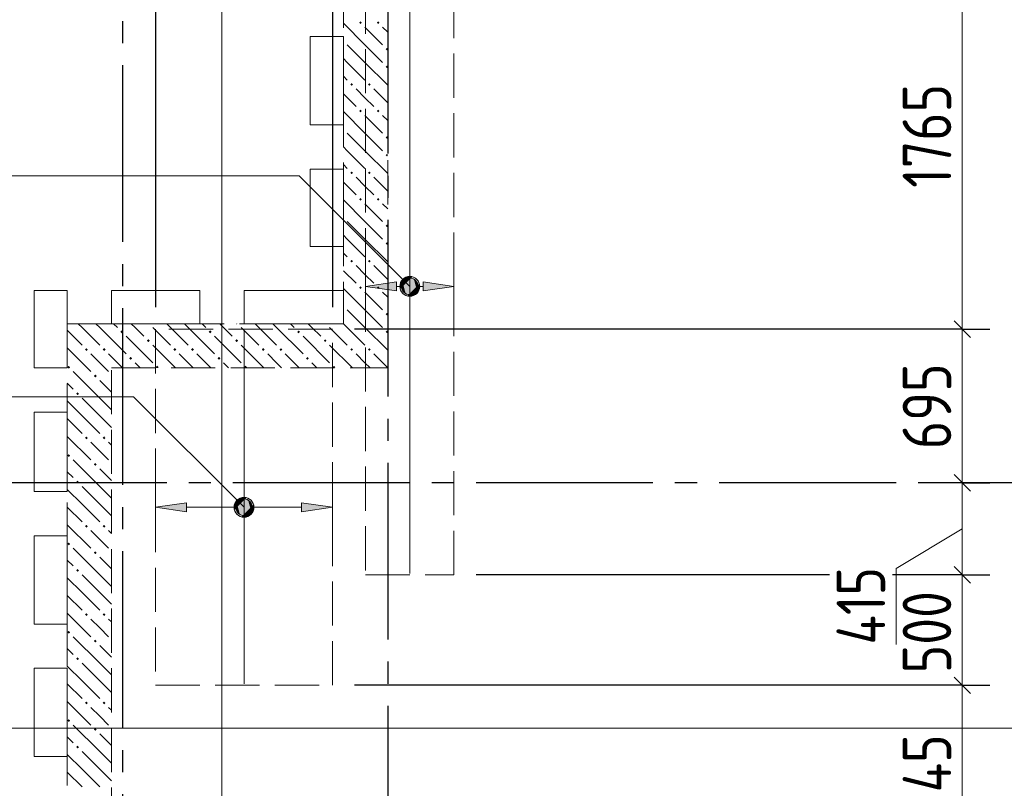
# Model space of a CAD drawing. Header units: millimetres. Extents: x 0 to 43617, y 0 to 59400.
# Tile 29 of 41: x 7459 to 11914, y 40947 to 44426. Entities that reach past the tile are written whole.
import ezdxf

# ---------------------------------------------------------------- set-up
doc = ezdxf.new("R2010")
doc.units = ezdxf.units.MM
doc.linetypes.add('______2', pattern=[270, 200, -70])
doc.linetypes.add('______5', pattern=[1100, 800, -100, 100, -100])
for name, color, linetype, lineweight in [('Standard', 7, 'Continuous', 25), ('ДОП Верх по Х', 7, 'Continuous', 25), ('Оси', 40, '______5', 18), ('Позиционная метка номер позиции', 7, 'Continuous', 13), ('Примечания', 7, 'Continuous', 25)]:
    doc.layers.add(name, color=color, linetype=linetype, lineweight=lineweight)
doc.layers.add('ЖБ Перекрытие верхний уровень', color=7, linetype='Continuous', lineweight=25, true_color=0xe0e0ff)
doc.layers.add('ЖБ Стена верхний уровень', color=7, linetype='Continuous', lineweight=25, true_color=0x006e00)
doc.styles.add('GOST 2.304-81', font='txt')

msp = doc.modelspace()

# ---------------------------------------------------------------- hatches: boundary and pattern name
at = {"layer": 'ДОП Верх по Х', "linetype": 'Continuous', "lineweight": 13, "transparency": 33554687}
for points in [[(9164, 43199), (9024, 43219), (9164, 43239)], [(8214, 42199), (8074, 42219), (8214, 42239)]]:
    msp.add_hatch(color=7, dxfattribs=at).paths.add_polyline_path(points, flags=16)
for points in [[(9191.7, 43200.3), (9191.7, 43237.8), (9186.5, 43219)], [(9191.7, 43237.8), (9205.2, 43186.7), (9205.2, 43251.3)], [(9191.7, 43237.8), (9191.7, 43200.3), (9205.2, 43186.7)], [(9205.2, 43251.3), (9224, 43181.5), (9224, 43256.5)], [(9205.2, 43251.3), (9205.2, 43186.7), (9224, 43181.5)], [(9224, 43256.5), (9224, 43181.5), (9242.7, 43186.7)], [(9224, 43256.5), (9242.7, 43186.7), (9242.7, 43251.3)], [(9242.7, 43251.3), (9242.7, 43186.7), (9256.2, 43200.3)], [(9242.7, 43251.3), (9256.2, 43200.3), (9256.2, 43237.8)], [(9256.2, 43237.8), (9256.2, 43200.3), (9261.5, 43219)], [(9284, 43199), (9424, 43219), (9284, 43239)], [(8441.7, 42200.3), (8441.7, 42237.8), (8436.5, 42219)], [(8441.7, 42237.8), (8455.2, 42186.7), (8455.2, 42251.3)], [(8441.7, 42237.8), (8441.7, 42200.3), (8455.2, 42186.7)], [(8455.2, 42251.3), (8474, 42181.5), (8474, 42256.5)], [(8455.2, 42251.3), (8455.2, 42186.7), (8474, 42181.5)], [(8474, 42256.5), (8474, 42181.5), (8492.7, 42186.7)], [(8474, 42256.5), (8492.7, 42186.7), (8492.7, 42251.3)], [(8492.7, 42251.3), (8492.7, 42186.7), (8506.2, 42200.3)], [(8492.7, 42251.3), (8506.2, 42200.3), (8506.2, 42237.8)], [(8506.2, 42237.8), (8506.2, 42200.3), (8511.5, 42219)], [(8734, 42199), (8874, 42219), (8734, 42239)]]:
    msp.add_hatch(color=7, dxfattribs=at).paths.add_polyline_path(points)
at = {"layer": 'ЖБ Стена верхний уровень', "linetype": 'Continuous', "lineweight": 18, "transparency": 33554687}
for points in [[(8994.5, 44413.1), (9001, 44419.6), (9007.5, 44413.1), (9001, 44406.6)], [(9074.5, 44413.1), (9081, 44419.6), (9087.5, 44413.1), (9081, 44406.6)], [(8924, 44336.6), (8927.5, 44333.1), (8924, 44329.7)], [(9114.5, 44293.1), (9121, 44299.6), (9124, 44296.6), (9124, 44289.7), (9121, 44286.6)], [(9114.5, 44213.1), (9121, 44219.6), (9124, 44216.6), (9124, 44209.7), (9121, 44206.6)], [(8954.5, 44133.1), (8960.9, 44139.6), (8967.4, 44133.1), (8960.9, 44126.6)], [(9034.5, 44133.1), (9041, 44139.6), (9047.4, 44133.1), (9041, 44126.6)], [(8994.5, 44013.1), (9001, 44019.6), (9007.5, 44013.1), (9001, 44006.6)], [(9074.5, 44013.1), (9081, 44019.6), (9087.5, 44013.1), (9081, 44006.6)], [(8924, 43936.6), (8927.5, 43933.1), (8924, 43929.7)], [(9114.5, 43893.1), (9121, 43899.6), (9124, 43896.6), (9124, 43889.7), (9121, 43886.6)], [(9114.5, 43813.1), (9121, 43819.6), (9124, 43816.6), (9124, 43809.7), (9121, 43806.6)], [(8954.5, 43733.1), (8960.9, 43739.6), (8967.4, 43733.1), (8960.9, 43726.6)], [(9034.5, 43733.1), (9041, 43739.6), (9047.4, 43733.1), (9041, 43726.6)], [(8994.5, 43613.1), (9001, 43619.6), (9007.5, 43613.1), (9001, 43606.6)], [(9074.5, 43613.1), (9081, 43619.6), (9087.5, 43613.1), (9081, 43606.6)], [(8924, 43536.6), (8927.5, 43533.1), (8924, 43529.7)], [(9114.5, 43493.1), (9121, 43499.6), (9124, 43496.6), (9124, 43489.7), (9121, 43486.6)], [(9114.5, 43413.1), (9121, 43419.6), (9124, 43416.6), (9124, 43409.7), (9121, 43406.6)], [(8954.5, 43333.1), (8960.9, 43339.6), (8967.4, 43333.1), (8960.9, 43326.6)], [(9034.5, 43333.1), (9041, 43339.6), (9047.4, 43333.1), (9041, 43326.6)], [(8994.5, 43213.1), (9001, 43219.6), (9007.5, 43213.1), (9001, 43206.6)], [(9074.5, 43213.1), (9081, 43219.6), (9087.5, 43213.1), (9081, 43206.6)], [(8924, 43136.6), (8927.5, 43133.1), (8924, 43129.7)], [(9114.5, 43093.1), (9121, 43099.6), (9124, 43096.6), (9124, 43089.7), (9121, 43086.6)], [(8044.3, 43050), (8041, 43046.6), (8037.6, 43050)], [(8444.3, 43050), (8441, 43046.6), (8437.6, 43050)], [(8844.3, 43050), (8841, 43046.6), (8837.6, 43050)], [(7914.5, 43013.1), (7921, 43019.6), (7927.5, 43013.1), (7921, 43006.6)], [(8314.5, 43013.1), (8321, 43019.6), (8327.5, 43013.1), (8321, 43006.6)], [(8714.5, 43013.1), (8721, 43019.6), (8727.5, 43013.1), (8721, 43006.6)], [(9114.5, 43013.1), (9121, 43019.6), (9124, 43016.6), (9124, 43009.7), (9121, 43006.6)], [(8034.5, 42973.1), (8041, 42979.6), (8047.4, 42973.1), (8041, 42966.6)], [(8434.5, 42973.1), (8441, 42979.6), (8447.4, 42973.1), (8441, 42966.6)], [(8834.5, 42973.1), (8841, 42979.6), (8847.4, 42973.1), (8841, 42966.6)], [(7754.5, 42933.1), (7760.9, 42939.6), (7767.4, 42933.1), (7760.9, 42926.6)], [(7834.5, 42933.1), (7841, 42939.6), (7847.4, 42933.1), (7841, 42926.6)], [(8154.5, 42933.1), (8160.9, 42939.6), (8167.4, 42933.1), (8160.9, 42926.6)], [(8234.5, 42933.1), (8241, 42939.6), (8247.4, 42933.1), (8241, 42926.6)], [(8554.5, 42933.1), (8560.9, 42939.6), (8567.4, 42933.1), (8560.9, 42926.6)], [(8634.5, 42933.1), (8641, 42939.6), (8647.4, 42933.1), (8641, 42926.6)], [(8954.5, 42933.1), (8960.9, 42939.6), (8967.4, 42933.1), (8960.9, 42926.6)], [(9034.5, 42933.1), (9041, 42939.6), (9047.4, 42933.1), (9041, 42926.6)], [(7674.5, 42853.1), (7681, 42859.6), (7687.5, 42853.1), (7681, 42846.6)], [(7954.5, 42893.1), (7960.9, 42899.6), (7967.4, 42893.1), (7960.9, 42886.6)], [(8074.5, 42853.1), (8081, 42859.6), (8087.5, 42853.1), (8084.3, 42850), (8077.6, 42850)], [(8354.5, 42893.1), (8360.9, 42899.6), (8367.4, 42893.1), (8360.9, 42886.6)], [(8474.5, 42853.1), (8481, 42859.6), (8487.5, 42853.1), (8484.3, 42850), (8477.6, 42850)], [(8754.5, 42893.1), (8760.9, 42899.6), (8767.4, 42893.1), (8760.9, 42886.6)], [(8874.5, 42853.1), (8881, 42859.6), (8887.5, 42853.1), (8884.3, 42850), (8877.6, 42850)], [(7794.5, 42813.1), (7801, 42819.6), (7807.5, 42813.1), (7801, 42806.6)], [(7714.5, 42733.1), (7721, 42739.6), (7727.5, 42733.1), (7721, 42726.6)], [(7754.5, 42533.1), (7760.9, 42539.6), (7767.4, 42533.1), (7760.9, 42526.6)], [(7834.5, 42533.1), (7841, 42539.6), (7847.4, 42533.1), (7841, 42526.6)], [(7674.5, 42453.1), (7681, 42459.6), (7687.5, 42453.1), (7681, 42446.6)], [(7794.5, 42413.1), (7801, 42419.6), (7807.5, 42413.1), (7801, 42406.6)], [(7714.5, 42333.1), (7721, 42339.6), (7727.5, 42333.1), (7721, 42326.6)], [(7754.5, 42133.1), (7760.9, 42139.6), (7767.4, 42133.1), (7760.9, 42126.6)], [(7834.5, 42133.1), (7841, 42139.6), (7847.4, 42133.1), (7841, 42126.6)], [(7674.5, 42053.1), (7681, 42059.6), (7687.5, 42053.1), (7681, 42046.6)], [(7794.5, 42013.1), (7801, 42019.6), (7807.5, 42013.1), (7801, 42006.6)], [(7714.5, 41933.1), (7721, 41939.6), (7727.5, 41933.1), (7721, 41926.6)], [(7754.5, 41733.1), (7760.9, 41739.6), (7767.4, 41733.1), (7760.9, 41726.6)], [(7834.5, 41733.1), (7841, 41739.6), (7847.4, 41733.1), (7841, 41726.6)], [(7674.5, 41653.1), (7681, 41659.6), (7687.5, 41653.1), (7681, 41646.6)], [(7794.5, 41613.1), (7801, 41619.6), (7807.5, 41613.1), (7801, 41606.6)], [(7714.5, 41533.1), (7721, 41539.6), (7727.5, 41533.1), (7721, 41526.6)], [(7754.5, 41333.1), (7760.9, 41339.6), (7767.4, 41333.1), (7760.9, 41326.6)], [(7834.5, 41333.1), (7841, 41339.6), (7847.4, 41333.1), (7841, 41326.6)], [(7674.5, 41253.1), (7681, 41259.6), (7687.5, 41253.1), (7681, 41246.6)], [(7794.5, 41213.1), (7801, 41219.6), (7807.5, 41213.1), (7801, 41206.6)], [(7714.5, 41133.1), (7721, 41139.6), (7727.5, 41133.1), (7721, 41126.6)]]:
    msp.add_hatch(color=7, dxfattribs=at).paths.add_polyline_path(points, flags=16)
at = {"layer": 'Позиционная метка номер позиции', "linetype": 'Continuous', "lineweight": 13, "transparency": 33554687}
for points in [[(9192.2, 43187.2), (9235.4, 43262.3), (9180.7, 43207.5)], [(9180.7, 43207.5), (9235.4, 43262.3), (9212.5, 43262.3)], [(9180.7, 43207.5), (9212.5, 43262.3), (9180.7, 43230.5)], [(9180.7, 43230.5), (9212.5, 43262.3), (9192.2, 43250.8)], [(9192.2, 43187.2), (9255.8, 43250.8), (9235.4, 43262.3)], [(9212.5, 43175.7), (9255.8, 43250.8), (9192.2, 43187.2)], [(9212.5, 43175.7), (9267.3, 43230.5), (9255.8, 43250.8)], [(9235.4, 43175.7), (9267.3, 43230.5), (9212.5, 43175.7)], [(9235.4, 43175.7), (9267.3, 43207.5), (9267.3, 43230.5)], [(9267.3, 43207.5), (9235.4, 43175.7), (9255.8, 43187.2)], [(8442.2, 42187.2), (8485.5, 42262.3), (8430.7, 42207.5)], [(8430.7, 42207.5), (8485.5, 42262.3), (8462.5, 42262.3)], [(8430.7, 42207.5), (8462.5, 42262.3), (8430.7, 42230.5)], [(8430.7, 42230.5), (8462.5, 42262.3), (8442.2, 42250.8)], [(8442.2, 42187.2), (8505.8, 42250.8), (8485.5, 42262.3)], [(8462.5, 42175.7), (8505.8, 42250.8), (8442.2, 42187.2)], [(8462.5, 42175.7), (8517.3, 42230.5), (8505.8, 42250.8)], [(8485.5, 42175.7), (8517.3, 42230.5), (8462.5, 42175.7)], [(8485.5, 42175.7), (8517.3, 42207.5), (8517.3, 42230.5)], [(8517.3, 42207.5), (8485.5, 42175.7), (8505.8, 42187.2)]]:
    msp.add_hatch(color=7, dxfattribs=at).paths.add_polyline_path(points)

# ---------------------------------------------------------------- linework, layer by layer
at = {"layer": 'Standard', "color": 7, "linetype": 'Continuous', "lineweight": 13, "transparency": 33554687}
for p, q in [((11724, 43025), (11724, 44790)), ((11724, 42330), (11724, 43025)), ((11724, 41913), (11724, 42330)), ((11724, 42121.5), (11425.1, 41941.3)), ((11425.1, 41941.3), (11425.1, 41597.4)), ((11724, 41413), (11724, 41913)), ((11724, 40567), (11724, 41413))]:
    msp.add_line(p, q, dxfattribs=at)
at = {"layer": 'Standard', "color": 7, "linetype": 'Continuous', "lineweight": 25, "transparency": 33554687}
for p, q in [((11761.5, 42987.5), (11686.5, 43062.5)), ((11761.5, 42292.5), (11686.5, 42367.5)), ((11761.5, 41875.5), (11686.5, 41950.5)), ((11761.5, 41375.5), (11686.5, 41450.5))]:
    msp.add_line(p, q, dxfattribs=at)
at = {"layer": 'Standard', "color": 251, "linetype": 'Continuous', "lineweight": -3, "true_color": 0x656565, "transparency": 33554687}
for p, q in [((11724, 43025), (11599, 43025)), ((11724, 43025), (11849, 43025)), ((11724, 42330), (11599, 42330)), ((11724, 42330), (11849, 42330)), ((11724, 42330), (11724, 42330)), ((11123.2, 41913), (9524, 41913)), ((11724, 41913), (11599, 41913)), ((11724, 41913), (11849, 41913)), ((11724, 41413), (11599, 41413)), ((11724, 41413), (11849, 41413))]:
    msp.add_line(p, q, dxfattribs=at)
at = {"layer": 'Standard', "color": 254, "linetype": 'Continuous', "lineweight": 13, "true_color": 0xc4c4ff, "transparency": 33554687}
msp.add_lwpolyline([(8374, 11080), (33142, 11080), (33142, 57288), (8374, 57288), (8374, 11080)], dxfattribs=at)
at = {"layer": 'Standard', "color": 251, "linetype": 'Continuous', "lineweight": -3, "true_color": 0x656565, "transparency": 33554687}
for points in [[(8074, 45690), (8074, 45378), (8074, 45378), (8074, 43125)], [(8874, 45690), (8874, 45504.1), (8874, 45504.1), (8874, 45392), (8874, 45392), (8874, 43125)], [(11724, 43025), (11707, 43025), (11707, 43025), (11707, 43025), (11707, 43025), (11707, 43025), (11707, 43025), (11707, 43025), (11707, 43025), (11707, 43025), (11707, 43025), (11707, 43025), (11707, 43025), (11707, 43025), (11707, 43025), (11707, 43025), (11707, 43025), (11707, 43025), (11707, 43025), (11707, 43025), (11707, 43025), (8974, 43025)], [(11724, 41913), (11707, 41913), (11707, 41913), (11707, 41913), (11707, 41913), (11707, 41913), (11707, 41913), (11707, 41913), (11707, 41913), (11707, 41913), (11707, 41913), (11707, 41913), (11707, 41913), (11707, 41913), (11707, 41913), (11707, 41913), (11707, 41913), (11707, 41913), (11707, 41913), (11707, 41913), (11707, 41913), (11707, 41913), (11707, 41913), (11408.1, 41913)], [(11724, 41413), (11707, 41413), (11707, 41413), (11707, 41413), (11707, 41413), (11707, 41413), (11707, 41413), (11707, 41413), (11707, 41413), (11707, 41413), (11707, 41413), (11707, 41413), (11707, 41413), (11707, 41413), (11707, 41413), (11707, 41413), (11707, 41413), (11707, 41413), (11707, 41413), (11707, 41413), (11707, 41413), (11707, 41413), (11707, 41413), (11707, 41413), (11707, 41413), (11411.4, 41413), (11411.4, 41413), (8974, 41413)]]:
    msp.add_lwpolyline(points, dxfattribs=at)
at = {"layer": 'ДОП Верх по Х', "color": 7, "linetype": 'Continuous', "lineweight": 18, "transparency": 33554687}
for p, q in [((9224, 44827), (9224, 41919)), ((8474, 43018), (8474, 41420))]:
    msp.add_line(p, q, dxfattribs=at)
at = {"layer": 'ДОП Верх по Х', "color": 251, "linetype": 'Continuous', "lineweight": 13, "true_color": 0x494949, "transparency": 33554687}
for p, q in [((9024, 43219), (9024, 43319)), ((9424, 43219), (9424, 43319)), ((9024, 43219), (9164, 43239)), ((9164, 43199), (9024, 43219)), ((9024, 43219), (9024, 43119)), ((9024, 43219), (9024, 43219)), ((9164, 43239), (9164, 43199)), ((9164, 43219), (9194, 43219)), ((9224, 43256.5), (9224, 43256.5)), ((9254, 43219), (9284, 43219)), ((9424, 43219), (9284, 43239)), ((9284, 43239), (9284, 43199)), ((9284, 43199), (9424, 43219)), ((9424, 43219), (9424, 43119)), ((9424, 43219), (9424, 43219)), ((9224, 43181.5), (9224, 43181.5)), ((8074, 42219), (8074, 42319)), ((8874, 42219), (8874, 42319)), ((8074, 42219), (8214, 42239)), ((8214, 42239), (8214, 42199)), ((8474, 42256.5), (8474, 42256.5)), ((8874, 42219), (8734, 42239)), ((8734, 42239), (8734, 42199)), ((8214, 42199), (8074, 42219)), ((8074, 42219), (8074, 42119)), ((8074, 42219), (8074, 42219)), ((8214, 42219), (8444, 42219)), ((8504, 42219), (8734, 42219)), ((8734, 42199), (8874, 42219)), ((8874, 42219), (8874, 42119)), ((8874, 42219), (8874, 42219)), ((8474, 42181.5), (8474, 42181.5))]:
    msp.add_line(p, q, dxfattribs=at)
for centre in [(9224, 43219), (8474, 42219)]:
    msp.add_circle(centre, 37.5, dxfattribs=at)
at = {"layer": 'ЖБ Перекрытие верхний уровень', "color": 7, "linetype": 'Continuous', "lineweight": 18, "transparency": 33554687}
for p, q in [((8774, 44350), (8924, 44350)), ((8774, 43950), (8774, 44350)), ((8924, 44350), (8924, 43950)), ((8924, 43950), (8774, 43950)), ((8774, 43750), (8924, 43750)), ((8774, 43400), (8774, 43750)), ((8924, 43750), (8924, 43400)), ((8924, 43400), (8774, 43400)), ((7524, 43200), (7674, 43200)), ((7524, 42850), (7524, 43200)), ((7674, 43200), (7674, 42850)), ((7874, 43200), (8274, 43200)), ((7874, 43050), (7874, 43200)), ((8274, 43200), (8274, 43050)), ((8474, 43200), (8924, 43200)), ((8474, 43050), (8474, 43200)), ((8924, 43200), (8924, 43050)), ((8274, 43050), (7874, 43050)), ((8924, 43050), (8474, 43050)), ((7674, 42850), (7524, 42850)), ((7524, 42290), (7524, 42650)), ((7524, 42650), (7674, 42650)), ((7674, 42650), (7674, 42290)), ((7674, 42290), (7524, 42290)), ((7524, 42090), (7674, 42090)), ((7524, 41690), (7524, 42090)), ((7674, 42090), (7674, 41690)), ((7674, 41690), (7524, 41690)), ((7524, 41090), (7524, 41490)), ((7524, 41490), (7674, 41490)), ((7674, 41490), (7674, 41090)), ((7674, 41090), (7524, 41090))]:
    msp.add_line(p, q, dxfattribs=at)
at = {"layer": 'ЖБ Стена верхний уровень', "color": 251, "linetype": '______2', "lineweight": 13, "true_color": 0x656565, "transparency": 33554687}
for p, q in [((8924, 49450), (8924, 43050)), ((9124, 43050), (9124, 46150)), ((7874, 43050), (7674, 43050)), ((7674, 43050), (7674, 39130)), ((8924, 43050), (7874, 43050)), ((9124, 42850), (9124, 43050)), ((7874, 42850), (9124, 42850)), ((7874, 39130), (7874, 42850))]:
    msp.add_line(p, q, dxfattribs=at)
at = {"layer": 'ЖБ Стена верхний уровень', "color": 9, "linetype": 'Continuous', "lineweight": 18, "true_color": 0xc7c7c7, "transparency": 33554687}
for p, q in [((9021, 44313.1), (8924, 44410.1)), ((9021, 44393.1), (9101, 44313.1)), ((9101, 44393.1), (9124, 44370.1)), ((8941, 44313.1), (9021, 44233.1)), ((9021, 44313.1), (9101, 44233.1)), ((8941, 44233.1), (8924, 44250.1)), ((8941, 44233.1), (9021, 44153.1)), ((9021, 44233.1), (9124, 44130.1)), ((8924, 44170.1), (8941, 44153.1)), ((9021, 44073.1), (8981, 44113.1)), ((9060.9, 44113.1), (9124, 44050.1)), ((8924, 44090.1), (8981, 44033.1)), ((9060.9, 44033.1), (9021, 44073.1)), ((9021, 43913.1), (8924, 44010.1)), ((9021, 43993.1), (9101, 43913.1)), ((9101, 43993.1), (9124, 43970.1)), ((8941, 43913.1), (9021, 43833.1)), ((9021, 43913.1), (9101, 43833.1)), ((8941, 43833.1), (8924, 43850.1)), ((8941, 43833.1), (9021, 43753.1)), ((9021, 43833.1), (9124, 43730.1)), ((8924, 43770.1), (8941, 43753.1)), ((9021, 43673.1), (8981, 43713.1)), ((9060.9, 43713.1), (9124, 43650.1)), ((8924, 43690.1), (8981, 43633.1)), ((9060.9, 43633.1), (9021, 43673.1)), ((9021, 43513.1), (8924, 43610.1)), ((9021, 43593.1), (9101, 43513.1)), ((9101, 43593.1), (9124, 43570.1)), ((8941, 43513.1), (9021, 43433.1)), ((9021, 43513.1), (9101, 43433.1)), ((8941, 43433.1), (8924, 43450.1)), ((8941, 43433.1), (9021, 43353.1)), ((9021, 43433.1), (9124, 43330.1)), ((8924, 43370.1), (8941, 43353.1)), ((9021, 43273.1), (8981, 43313.1)), ((9060.9, 43313.1), (9124, 43250.1)), ((8924, 43290.1), (8981, 43233.1)), ((9060.9, 43233.1), (9021, 43273.1)), ((9021, 43113.1), (8924, 43210.1)), ((9021, 43193.1), (9101, 43113.1)), ((9101, 43193.1), (9124, 43170.1)), ((8941, 43113.1), (9004.1, 43050)), ((9021, 43113.1), (9084.1, 43050)), ((7741, 43033.1), (7724.1, 43050)), ((7804.1, 43050), (7821, 43033.1)), ((7884.1, 43050), (7901, 43033.1)), ((7981, 43033.1), (7964.1, 43050)), ((8141, 43033.1), (8124.1, 43050)), ((8204.1, 43050), (8221, 43033.1)), ((8284.1, 43050), (8301, 43033.1)), ((8381, 43033.1), (8364.1, 43050)), ((8541, 43033.1), (8524.1, 43050)), ((8604.1, 43050), (8621, 43033.1)), ((8684.1, 43050), (8701, 43033.1)), ((8781, 43033.1), (8764.1, 43050)), ((8924.1, 43050), (8924, 43050.1)), ((8941, 43033.1), (8924.1, 43050)), ((9004.1, 43050), (9021, 43033.1)), ((9084.1, 43050), (9101, 43033.1)), ((7674, 43020.1), (7741, 42953.1)), ((7741, 43033.1), (7821, 42953.1)), ((7821, 43033.1), (7874, 42980.1)), ((7941, 42993.1), (8060.9, 42873.1)), ((8021, 42993.1), (7981, 43033.1)), ((8060.9, 43033.1), (8141, 42953.1)), ((8141, 43033.1), (8221, 42953.1)), ((8221, 43033.1), (8341, 42913.1)), ((8341, 42993.1), (8460.9, 42873.1)), ((8421, 42993.1), (8381, 43033.1)), ((8460.9, 43033.1), (8541, 42953.1)), ((8541, 43033.1), (8621, 42953.1)), ((8621, 43033.1), (8741, 42913.1)), ((8741, 42993.1), (8860.9, 42873.1)), ((8821, 42993.1), (8781, 43033.1)), ((8860.9, 43033.1), (8941, 42953.1)), ((8941, 43033.1), (9021, 42953.1)), ((9021, 43033.1), (9124, 42930.1)), ((7874, 42980.1), (7941, 42913.1)), ((8060.9, 42953.1), (8164.1, 42850)), ((8460.9, 42953.1), (8564.1, 42850)), ((8860.9, 42953.1), (8964.1, 42850)), ((7674, 42940.1), (7781, 42833.1)), ((7821, 42873.1), (7781, 42913.1)), ((7860.9, 42913.1), (7874, 42900.1)), ((8221, 42873.1), (8181, 42913.1)), ((8260.9, 42913.1), (8324.1, 42850)), ((8621, 42873.1), (8581, 42913.1)), ((8660.9, 42913.1), (8724.1, 42850)), ((9021, 42873.1), (8981, 42913.1)), ((9060.9, 42913.1), (9124, 42850.1)), ((7860.9, 42833.1), (7821, 42873.1)), ((7874, 42900.1), (7924.1, 42850)), ((7981, 42873.1), (8004.1, 42850)), ((8244.1, 42850), (8221, 42873.1)), ((8381, 42873.1), (8404.1, 42850)), ((8644.1, 42850), (8621, 42873.1)), ((8781, 42873.1), (8804.1, 42850)), ((9044.1, 42850), (9021, 42873.1)), ((7821, 42713.1), (7701, 42833.1)), ((7674, 42780.1), (7701, 42753.1)), ((7821, 42793.1), (7874, 42740.1)), ((7741, 42633.1), (7674, 42700.1)), ((7741, 42713.1), (7821, 42633.1)), ((7821, 42713.1), (7874, 42660.1)), ((7674, 42620.1), (7741, 42553.1)), ((7741, 42633.1), (7821, 42553.1)), ((7821, 42633.1), (7874, 42580.1)), ((7674, 42540.1), (7781, 42433.1)), ((7821, 42473.1), (7781, 42513.1)), ((7860.9, 42513.1), (7874, 42500.1)), ((7860.9, 42433.1), (7821, 42473.1)), ((7821, 42313.1), (7701, 42433.1)), ((7674, 42380.1), (7701, 42353.1)), ((7821, 42393.1), (7874, 42340.1)), ((7741, 42233.1), (7674, 42300.1)), ((7741, 42313.1), (7821, 42233.1)), ((7821, 42313.1), (7874, 42260.1)), ((7674, 42220.1), (7741, 42153.1)), ((7741, 42233.1), (7821, 42153.1)), ((7821, 42233.1), (7874, 42180.1)), ((7674, 42140.1), (7781, 42033.1)), ((7821, 42073.1), (7781, 42113.1)), ((7860.9, 42113.1), (7874, 42100.1)), ((7860.9, 42033.1), (7821, 42073.1)), ((7821, 41913.1), (7701, 42033.1)), ((7674, 41980.1), (7701, 41953.1)), ((7821, 41993.1), (7874, 41940.1)), ((7741, 41833.1), (7674, 41900.1)), ((7741, 41913.1), (7821, 41833.1)), ((7821, 41913.1), (7874, 41860.1)), ((7741, 41833.1), (7821, 41753.1)), ((7821, 41833.1), (7874, 41780.1)), ((7674, 41820.1), (7741, 41753.1)), ((7674, 41740.1), (7781, 41633.1)), ((7821, 41673.1), (7781, 41713.1)), ((7860.9, 41713.1), (7874, 41700.1)), ((7860.9, 41633.1), (7821, 41673.1)), ((7821, 41513.1), (7701, 41633.1)), ((7674, 41580.1), (7701, 41553.1)), ((7821, 41593.1), (7874, 41540.1)), ((7741, 41433.1), (7674, 41500.1)), ((7741, 41513.1), (7821, 41433.1)), ((7821, 41513.1), (7874, 41460.1)), ((7741, 41433.1), (7821, 41353.1)), ((7821, 41433.1), (7874, 41380.1)), ((7674, 41420.1), (7741, 41353.1)), ((7674, 41340.1), (7781, 41233.1)), ((7821, 41273.1), (7781, 41313.1)), ((7860.9, 41313.1), (7874, 41300.1)), ((7860.9, 41233.1), (7821, 41273.1)), ((7821, 41113.1), (7701, 41233.1)), ((7674, 41180.1), (7701, 41153.1)), ((7821, 41193.1), (7874, 41140.1)), ((7741, 41033.1), (7674, 41100.1)), ((7741, 41113.1), (7821, 41033.1)), ((7821, 41113.1), (7874, 41060.1)), ((7741, 41033.1), (7821, 40953.1)), ((7821, 41033.1), (7874, 40980.1)), ((7674, 41020.1), (7741, 40953.1))]:
    msp.add_line(p, q, dxfattribs=at)
at = {"layer": 'Оси', "color": 8, "linetype": '______5', "lineweight": -3, "transparency": 33554687}
for p, q in [((9124, 57820), (9124, 7100)), ((7924, 57420), (7924, 7100)), ((26824, 42330), (3600, 42330))]:
    msp.add_line(p, q, dxfattribs=at)
at = {"layer": 'Позиционная метка номер позиции', "color": 7, "linetype": 'Continuous', "lineweight": 13, "transparency": 33554687}
for p, q in [((9192.2, 43250.8), (9192.2, 43250.8)), ((9255.8, 43250.8), (9255.8, 43250.8)), ((9192.2, 43187.2), (9192.2, 43187.2)), ((9255.8, 43187.2), (9255.8, 43187.2)), ((8442.2, 42250.8), (8442.2, 42250.8)), ((8505.8, 42250.8), (8505.8, 42250.8)), ((8442.2, 42187.2), (8442.2, 42187.2)), ((8505.8, 42187.2), (8505.8, 42187.2))]:
    msp.add_line(p, q, dxfattribs=at)
for points in [[(9224, 43219), (8724, 43719), (4920.5, 43719)], [(8474, 42219), (7974, 42719), (4920.5, 42719)], [(14734, 41719), (14234, 41219), (4920.5, 41219)]]:
    msp.add_lwpolyline(points, dxfattribs=at)
for centre in [(9224, 43219), (8474, 42219)]:
    msp.add_circle(centre, 45, dxfattribs=at)
at = {"layer": 'Примечания', "color": 7, "linetype": '______2', "lineweight": 18, "transparency": 33554687}
for p, q in [((9024, 44833), (9024, 41913)), ((9424, 41913), (9424, 44833)), ((8874, 43025), (8074, 43025)), ((8074, 43025), (8074, 41413)), ((8874, 41413), (8874, 43025)), ((9024, 41913), (9424, 41913)), ((8074, 41413), (8874, 41413))]:
    msp.add_line(p, q, dxfattribs=at)

# ---------------------------------------------------------------- texts
at = {"layer": 'Standard', "color": 7, "linetype": 'Continuous', "lineweight": 25, "transparency": 33554687, "char_height": 220, "attachment_point": 7, "rotation": 90, "style": 'GOST 2.304-81'}
for s, insert, width in [('1765', (11674, 43665.2), 610.165), ('695', (11674, 42482.1), 516.396), ('415', (11375.1, 41597.4), 469.509), ('500', (11674, 41467.5), 516.396), ('845', (11674, 40794.6), 516.384)]:
    msp.add_mtext(s, dxfattribs=dict(at, insert=insert, width=width))

doc.saveas('drawing.dxf')
